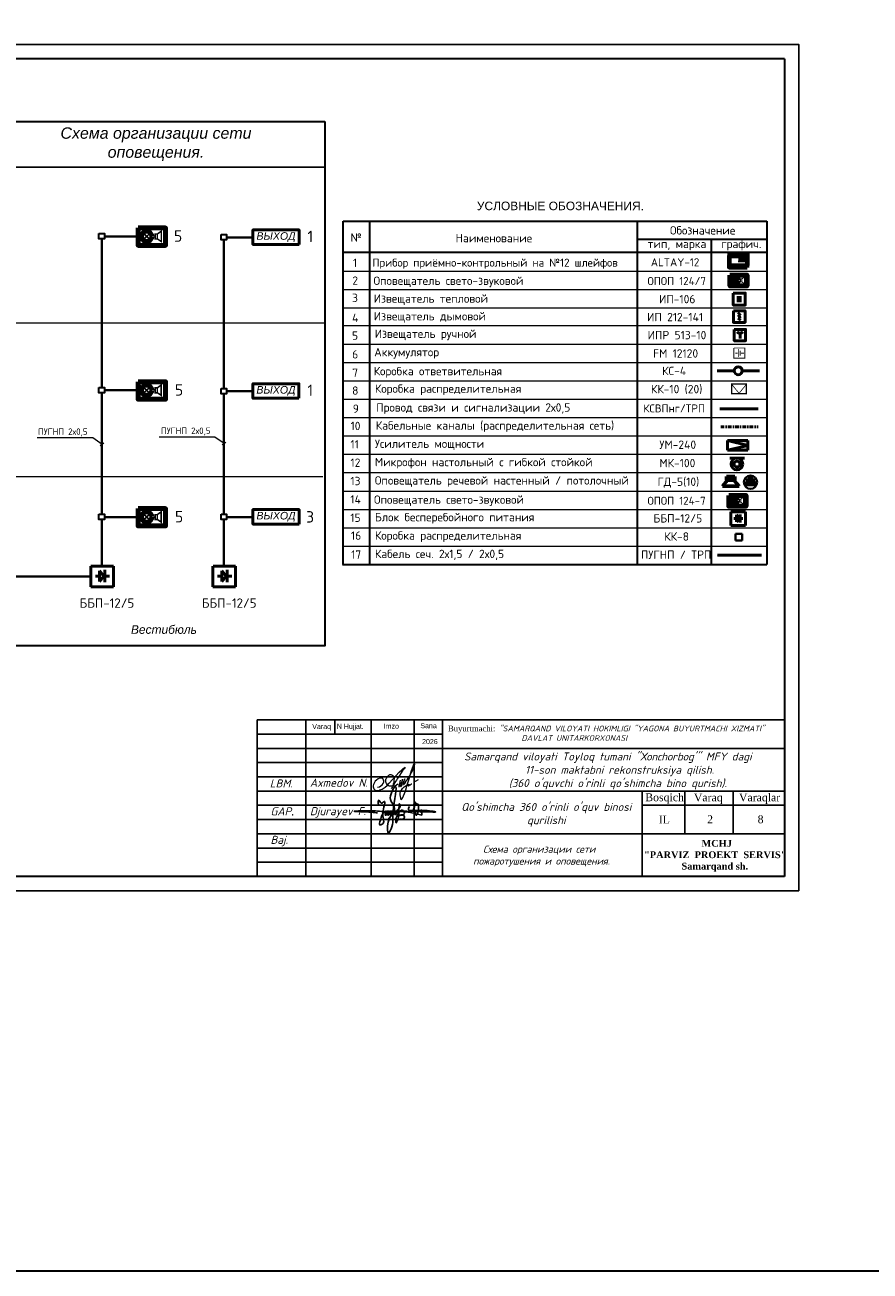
# Model space of a CAD drawing. Header units: millimetres. Extents: x 1114507 to 93926427, y 174473 to 817039.
# Tile 82 of 256: x 1582603 to 1612253, y 455604 to 499334. Entities that reach past the tile are written whole.
import ezdxf

# ---------------------------------------------------------------- set-up
doc = ezdxf.new("R2010")
doc.units = ezdxf.units.MM
for name, pattern in [('ACAD_ISO02W100', [15, 12, -3]), ('HIDDEN2', [4.7625, 3.175, -1.5875]), ('штрихпунктирнаяX2', [50.8, 25.4, -12.7, 0, -12.7])]:
    doc.linetypes.add(name, pattern=pattern)
doc.layers.add('ОС', color=1, linetype='Continuous')
for name, color, linetype, lineweight in [('Пожарная сигнализация', 150, 'Continuous', 50), ('размеры', 12, 'Continuous', 15), ('Ф А С А Д', 250, 'Continuous', 15)]:
    doc.layers.add(name, color=color, linetype=linetype, lineweight=lineweight)
doc.styles.add('arial', font='arial.ttf', dxfattribs={"height": 300})
doc.styles.add('IsoK', font='isocpeui.ttf')
doc.styles.get("Standard").update_dxf_attribs({"font": 'isocpeui.ttf'})
doc.styles.add('WMF-Times New Roman0', font='times.ttf')
doc.styles.add('ńňčëü1', font='isocpeui.ttf', dxfattribs={"height": 350})

# ---------------------------------------------------------------- blocks, each defined once
blk = doc.blocks.new('ььь')
at = {"color": 5, "lineweight": 50}
blk.add_line((1264322, -815359), (1264322, -815659), dxfattribs=at)
blk.add_lwpolyline([(1264004, -815157), (1264626, -815157), (1264626, -815781), (1264004, -815781)], close=True, dxfattribs=at)
blk.add_arc((1264321, -815150), 209, 221.0053, 319.58011, dxfattribs=at)
blk = doc.blocks.new('Тепл.датчик')
at = {"color": 5, "linetype": 'ByBlock', "lineweight": 80, "ltscale": 25}
blk.add_line((-533430, -356154), (-533430, -356466), dxfattribs=at)
at = {"color": 5, "lineweight": 50}
blk.add_lwpolyline([(-533744, -355997), (-533122, -355997), (-533122, -356621), (-533744, -356621)], close=True, dxfattribs=at)
blk = doc.blocks.new('Дым.датчик')
at = {"color": 5, "lineweight": 60}
for p, q in [((48, 181), (-44, 91)), ((-44, 91), (46, -92)), ((46, -92), (-44, -182))]:
    blk.add_line(p, q, dxfattribs=at)
at = {"color": 5, "lineweight": 50}
blk.add_lwpolyline([(-310, 309), (312, 309), (312, -315), (-310, -315)], close=True, dxfattribs=at)
blk = doc.blocks.new('11')
at = {"color": 116, "lineweight": 60}
for p, q in [((3816312, 1696436), (3816568, 1696140)), ((3816312, 1696436), (3817112, 1696436)), ((3817112, 1696436), (3816879, 1696140)), ((3816527, 1695975), (3816527, 1696140)), ((3816919, 1696140), (3816527, 1696140)), ((3816920, 1695975), (3816527, 1695975)), ((3816919, 1696140), (3816920, 1695975))]:
    blk.add_line(p, q, dxfattribs=at)
at = {"color": 116, "lineweight": 40}
blk.add_line((3817020, 1696436), (3817020, 1696436), dxfattribs=at)
blk = doc.blocks.new('ОПОП пс')
at = {"color": 5, "lineweight": 80, "ltscale": 5}
blk.add_lwpolyline([(-8, 12), (794, 12), (794, -497), (-8, -497)], close=True, dxfattribs=at)
at = {"color": 5, "lineweight": 20, "ltscale": 0.5, "const_width": 45}
blk.add_lwpolyline([(241, -235), (241, -235), (351, -130), (133, -339)], dxfattribs=at)
at = {"color": 5, "lineweight": 50, "ltscale": 0.5, "const_width": 45}
for points in [[(241, -235), (347, -340), (136, -129)], [(554, -165), (468, -165)], [(490, -166), (490, -311), (557, -311), (668, -384), (668, -82), (554, -165), (554, -311)]]:
    blk.add_lwpolyline(points, dxfattribs=at)
at = {"color": 5, "lineweight": 80, "ltscale": 0.5}
blk.add_circle((241, -235), 151, dxfattribs=at)
blk = doc.blocks.new('ОПОП соуэ')
at = {"color": 96, "lineweight": 80, "ltscale": 5}
blk.add_lwpolyline([(-8, 12), (794, 12), (794, -497), (-8, -497)], close=True, dxfattribs=at)
at = {"color": 96, "lineweight": 20, "ltscale": 0.5, "const_width": 45}
blk.add_lwpolyline([(241, -235), (241, -235), (351, -130), (133, -339)], dxfattribs=at)
at = {"color": 96, "lineweight": 50, "ltscale": 0.5, "const_width": 45}
for points in [[(241, -235), (347, -340), (136, -129)], [(554, -165), (468, -165)], [(490, -166), (490, -311), (557, -311), (668, -384), (668, -82), (554, -165), (554, -311)]]:
    blk.add_lwpolyline(points, dxfattribs=at)
at = {"color": 96, "lineweight": 80, "ltscale": 0.5}
blk.add_circle((241, -235), 151, dxfattribs=at)
blk = doc.blocks.new('ППК ОПС')
at = {"layer": 'ОС'}
blk.add_hatch(color=5, dxfattribs=at).paths.add_polyline_path([(-400, 42), (-400, -200), (0, -200), (0, 42)])
at = {"layer": 'ОС', "color": 5, "lineweight": 70}
blk.add_lwpolyline([(-400, 299), (400, 299), (400, -200), (-400, -200), (-400, 299)], dxfattribs=at)
at = {"layer": 'ОС', "color": 5}
blk.add_lwpolyline([(-400, -200), (-400, 42), (0, 42)], dxfattribs=at)
blk = doc.blocks.new('rgsxhy')
at = {"color": 5}
for points in [[(30159764, 9369979), (30160729, 9371976), (30160134, 9373086), (30160845, 9375073), (30160529, 9371279), (30160336, 9368855), (30159821, 9367832), (30159766, 9369571), (30165013, 9370643)], [(30158318, 9372237), (30158292, 9372259), (30158313, 9372993), (30158693, 9372536), (30159097, 9372756), (30158930, 9370820), (30158827, 9369247), (30158463, 9369143), (30158559, 9369856), (30159235, 9371184), (30159510, 9371288), (30159540, 9370947), (30159450, 9370679), (30159339, 9370650), (30159361, 9370924), (30159747, 9371281), (30159933, 9371214), (30159918, 9370984), (30159866, 9370709), (30159740, 9370650), (30159740, 9370910), (30160119, 9371295), (30160364, 9371221), (30160282, 9370791), (30160134, 9370702), (30160156, 9370902), (30160253, 9371169), (30160416, 9371266), (30160624, 9371251), (30160631, 9370947), (30160520, 9370739), (30160416, 9370746), (30160527, 9370999), (30160698, 9371199), (30160869, 9371251), (30161010, 9371117), (30161025, 9370828), (30160854, 9370717), (30160832, 9370976), (30160958, 9371184), (30161196, 9371429), (30161627, 9371986), (30161567, 9372349), (30161322, 9370056), (30161196, 9369744), (30161032, 9369450), (30160943, 9369915), (30161107, 9370464), (30161478, 9371132), (30161961, 9371429), (30162250, 9371221), (30162198, 9370761), (30161687, 9370666), (30161515, 9370590), (30161433, 9370590), (30162154, 9370635), (30162280, 9370516), (30162243, 9370197), (30162028, 9370012), (30161575, 9370012), (30161352, 9370012), (30161322, 9370071)], [(30163692, 9371398), (30163961, 9372626), (30163708, 9372145), (30164262, 9372436), (30164117, 9370650), (30164117, 9371236), (30164841, 9371318), (30164871, 9371483), (30164848, 9371138), (30165028, 9371176), (30165036, 9371416), (30165013, 9370643)], [(30158109, 9371020), (30157190, 9371107), (30154479, 9371260), (30157795, 9371310), (30158983, 9371230), (30160506, 9371280), (30167135, 9371184), (30164561, 9371384), (30162918, 9371683), (30163073, 9372004)]]:
    blk.add_spline(points, degree=3, dxfattribs=at)
blk = doc.blocks.new('rthtrh')
at = {"color": 5}
for p, q in [((1363834, 521118), (1363842, 521141)), ((1363834, 521086), (1363834, 521118)), ((1363834, 521056), (1363834, 521086)), ((1363840, 521035), (1363834, 521056)), ((1363842, 521141), (1363854, 521167)), ((1363854, 521167), (1363868, 521192)), ((1363868, 521192), (1363889, 521219)), ((1363889, 521219), (1363907, 521234)), ((1363907, 521234), (1363927, 521243)), ((1363927, 521243), (1363940, 521249)), ((1363940, 521249), (1363965, 521249)), ((1363965, 521249), (1363988, 521244)), ((1363988, 521244), (1364013, 521227)), ((1364013, 521227), (1364030, 521204)), ((1364030, 521204), (1364039, 521185)), ((1364044, 521090), (1364037, 521043)), ((1364039, 521185), (1364046, 521147)), ((1364046, 521147), (1364044, 521090)), ((1364568, 521050), (1364689, 521123)), ((1363845, 521017), (1363840, 521035)), ((1363865, 520990), (1363845, 521017)), ((1363882, 520966), (1363865, 520990)), ((1363895, 520959), (1363882, 520966)), ((1363917, 520946), (1363895, 520959)), ((1363951, 520940), (1363917, 520946)), ((1363996, 520940), (1363951, 520940)), ((1364033, 520940), (1363996, 520940)), ((1364017, 520962), (1364016, 520946)), ((1364016, 520946), (1364016, 520940)), ((1364026, 520997), (1364017, 520962)), ((1364037, 521043), (1364026, 520997)), ((1364075, 520948), (1364033, 520940)), ((1364148, 520999), (1364075, 520948))]:
    blk.add_line(p, q, dxfattribs=at)
for points in [[(1363608, 520919), (1363661, 520924), (1363702, 520951), (1363738, 520975), (1363765, 521018), (1363780, 521059), (1363780, 521096), (1363765, 521122), (1363753, 521142), (1363714, 521156), (1363671, 521156), (1363631, 521136), (1363583, 521097), (1363555, 521074), (1363525, 521025), (1363511, 520984), (1363500, 520955), (1363500, 520930), (1363508, 520901), (1363515, 520870), (1363535, 520855), (1363555, 520841), (1363586, 520832), (1363613, 520832), (1363645, 520832), (1363675, 520843), (1363732, 520864), (1363761, 520883), (1363817, 520921), (1363863, 520963), (1363919, 521022), (1364179, 521312), (1364247, 521377), (1364282, 521405), (1364314, 521429), (1364336, 521443), (1364310, 521401), (1364279, 521361), (1364173, 521198), (1364133, 521139), (1364110, 521102), (1364087, 521068), (1364069, 521040), (1364047, 520995), (1364019, 520954), (1364007, 520925), (1363990, 520903), (1363970, 520879)], [(1364210, 521100), (1364186, 521015), (1364172, 520967), (1364172, 520940), (1364173, 520926), (1364179, 520925), (1364185, 520931), (1364202, 520956), (1364218, 520984), (1364240, 521027), (1364256, 521068), (1364272, 521125), (1364269, 521122), (1364225, 520990), (1364220, 520961), (1364220, 520944), (1364225, 520939), (1364232, 520939), (1364241, 520950), (1364248, 520960), (1364254, 520969), (1364260, 520978), (1364273, 520996), (1364281, 521008), (1364288, 521027), (1364309, 521073), (1364315, 521086), (1364332, 521126), (1364332, 521134), (1364327, 521134), (1364314, 521097), (1364294, 521040), (1364290, 521012), (1364293, 520997), (1364298, 520988), (1364308, 520988), (1364316, 520999), (1364326, 521014), (1364344, 521036), (1364351, 521047), (1364377, 521090), (1364389, 521112), (1364414, 521155), (1364449, 521203), (1364476, 521258), (1364523, 521332), (1364563, 521417), (1364583, 521493), (1364590, 521517), (1364590, 521527), (1364583, 521532), (1364571, 521532), (1364561, 521512), (1364541, 521459), (1364498, 521348), (1364434, 521131), (1364395, 520998), (1364377, 520936), (1364337, 520802), (1364282, 520678), (1364249, 520605), (1364238, 520588), (1364230, 520594), (1364226, 520615), (1364222, 520638), (1364214, 520663), (1364206, 520725), (1364206, 520774), (1364224, 520814), (1364265, 520883), (1364310, 520926), (1364364, 520959), (1364411, 520988), (1364432, 520996), (1364434, 520992), (1364431, 520979), (1364419, 520970), (1364414, 520960), (1364416, 520951), (1364423, 520951), (1364434, 520958), (1364443, 520964), (1364452, 520968), (1364474, 520975), (1364483, 520978), (1364492, 520986), (1364499, 520996), (1364503, 521002), (1364511, 521006), (1364511, 521006)]]:
    blk.add_lwpolyline(points, dxfattribs=at)

msp = doc.modelspace()

# ---------------------------------------------------------------- hatches: boundary and pattern name
at = {"lineweight": 50}
h = msp.add_hatch(color=96, dxfattribs=at)
h.paths.add_polyline_path([(1607252.3, 484748.4), (1607961.7, 484577.1), (1607961.7, 484748.4)])
h.paths.add_polyline_path([(1607961.7, 484405.8), (1607961.7, 484577.1), (1607252.3, 484405.8)])

# ---------------------------------------------------------------- linework, layer by layer
at = {"color": 5, "lineweight": 30}
for p, q in [((1609252.7, 498147.8, 0), (1569752.7, 498147.8, 0)), ((1609252.7, 498147.8, 0), (1609252.7, 469447.8, 0)), ((1609252.7, 469447.8, 0), (1569752.7, 469447.8, 0))]:
    msp.add_line(p, q, dxfattribs=at)
at = {"lineweight": 30}
for p, q in [((1593122.5, 495943.2, 0), (1593122.5, 494348.1, 0)), ((1593756.6, 492444.8, 0), (1593752.3, 480400.6, 0)), ((1593764.3, 492442, 0), (1608635.9, 492442, 0)), ((1594687.1, 492444.8, 0), (1594687.1, 480400.6, 0)), ((1604083.3, 492444.8, 0), (1604083.3, 480400.6, 0)), ((1608635.9, 492444.8, 0), (1608625.6, 480400.6, 0)), ((1608635.9, 491798.1, 0), (1604083.3, 491798.1, 0)), ((1606679.9, 491798.1, 0), (1606679.9, 480400.6, 0)), ((1593764.3, 491356.6, 0), (1608635.9, 491356.6, 0))]:
    msp.add_line(p, q, dxfattribs=at)
at = {"lineweight": 20}
for p, q in [((1593756.6, 490688.6, 0), (1608635.9, 490688.6, 0)), ((1593756.8, 490049.4, 0), (1608635.9, 490049.4, 0)), ((1593756.7, 489406.9, 0), (1608635.9, 489406.9, 0)), ((1593756.7, 488780.4, 0), (1608635.9, 488780.4, 0)), ((1593758.1, 488136.5, 0), (1608635.9, 488136.5, 0))]:
    msp.add_line(p, q, dxfattribs=at)
at = {"color": 5, "lineweight": 50, "ltscale": 0.5}
for p, q in [((1607490.2, 487199.5, 0), (1606889.9, 487199.5, 0)), ((1608369.9, 487199.5, 0), (1607769.5, 487199.5, 0)), ((1608328.2, 485862.8, 0), (1606978.2, 485862.8, 0))]:
    msp.add_line(p, q, dxfattribs=at)
at = {"color": 244, "linetype": 'штрихпунктирнаяX2', "lineweight": 50, "ltscale": 5}
msp.add_line((1607011.8, 485232.8, 0), (1608327.9, 485232.8, 0), dxfattribs=at)
at = {"color": 96, "lineweight": 50, "ltscale": 10.9}
for p, q in [((1607961.7, 484748.4, 0), (1607252.3, 484748.4, 0)), ((1607252.3, 484748.4, 0), (1607252.3, 484405.8, 0)), ((1607961.7, 484577.1, 0), (1607252.3, 484748.4, 0)), ((1607961.7, 484577.1, 0), (1607252.3, 484405.8, 0)), ((1607961.7, 484405.8, 0), (1607961.7, 484748.4, 0)), ((1607252.3, 484405.8, 0), (1607961.7, 484405.8, 0)), ((1607338.5, 484134, 0), (1607844.2, 484134, 0))]:
    msp.add_line(p, q, dxfattribs=at)
at = {"color": 96, "lineweight": 50, "ltscale": 0.5}
for p, q in [((1607366, 481770.8, -545.2), (1607366, 482245.4, -545.2)), ((1607369.5, 482245.4, -545.2), (1607883.5, 482245.4, -545.2)), ((1607472.6, 482016.9, -520.6), (1607569.5, 482016.9, -520.6)), ((1607569.5, 482141, -520.6), (1607569.5, 481891.9, -520.6)), ((1607667.5, 482016.9, -520.6), (1607569.5, 482141, -520.6)), ((1607569.5, 482141, -520.6), (1607667.5, 482016.9, -520.6)), ((1607569.5, 481891.9, -520.6), (1607667.5, 482016.9, -520.6)), ((1607667.5, 482016.9, -520.6), (1607793.6, 482016.9, -520.6)), ((1607690.7, 482016.9, -520.6), (1607690.7, 482158.4, -520.6)), ((1607690.7, 482158.4, -520.6), (1607690.7, 481877.3, -520.6)), ((1607793.6, 482016.9, -520.6), (1607690.7, 482016.9, -520.6)), ((1607883.5, 482245.4, -545.2), (1607883.5, 481770.8, -545.2)), ((1607883.5, 481770.8, -545.2), (1607366, 481770.8, -545.2)), ((1584910.8, 479611.3, -208.4), (1584910.8, 480341.4, -208.4)), ((1584916.2, 480341.4, -208.4), (1585707, 480341.4, -208.4)), ((1585224, 480180.8, -170.5), (1585224, 479797.5, -170.5)), ((1585374.7, 479989.9, -170.5), (1585224, 480180.8, -170.5)), ((1585224, 480180.8, -170.5), (1585374.7, 479989.9, -170.5)), ((1585410.5, 479989.9, -170.5), (1585410.5, 480207.6, -170.5)), ((1585410.5, 480207.6, -170.5), (1585410.5, 479775.1, -170.5)), ((1585707, 480341.4, -208.4), (1585707, 479611.3, -208.4)), ((1589198.7, 479611.3, -208.4), (1589198.7, 480341.4, -208.4)), ((1589204.1, 480341.4, -208.4), (1589994.9, 480341.4, -208.4)), ((1589511.9, 480180.8, -170.5), (1589511.9, 479797.5, -170.5)), ((1589662.6, 479989.9, -170.5), (1589511.9, 480180.8, -170.5)), ((1589511.9, 480180.8, -170.5), (1589662.6, 479989.9, -170.5)), ((1589698.4, 479989.9, -170.5), (1589698.4, 480207.6, -170.5)), ((1589698.4, 480207.6, -170.5), (1589698.4, 479775.1, -170.5)), ((1589994.9, 480341.4, -208.4), (1589994.9, 479611.3, -208.4)), ((1585074.8, 479989.9, -170.5), (1585224, 479989.9, -170.5)), ((1585224, 479797.5, -170.5), (1585374.7, 479989.9, -170.5)), ((1585374.7, 479989.9, -170.5), (1585568.7, 479989.9, -170.5)), ((1585568.7, 479989.9, -170.5), (1585410.5, 479989.9, -170.5)), ((1589362.7, 479989.9, -170.5), (1589511.9, 479989.9, -170.5)), ((1589511.9, 479797.5, -170.5), (1589662.6, 479989.9, -170.5)), ((1589662.6, 479989.9, -170.5), (1589856.6, 479989.9, -170.5)), ((1589856.6, 479989.9, -170.5), (1589698.4, 479989.9, -170.5)), ((1585707, 479611.3, -208.4), (1584910.8, 479611.3, -208.4)), ((1589994.9, 479611.3, -208.4), (1589198.7, 479611.3, -208.4))]:
    msp.add_line(p, q, dxfattribs=at)
at = {"color": 96, "linetype": 'HIDDEN2', "lineweight": 50}
msp.add_line((1606884.8, 480730.6, 0), (1608441.4, 480730.6, 0), dxfattribs=at)
for p, q in [((1590752.7, 474947.8, 0), (1590752.7, 469447.8, 0)), ((1590752.7, 474947.8, 0), (1590752.7, 469447.8, 0)), ((1590752.7, 474947.8, 0), (1590752.7, 469447.8, 0)), ((1609252.7, 474947.8, 0), (1590752.7, 474947.8, 0)), ((1592452.7, 474947.8, 0), (1592452.7, 469447.8, 0)), ((1592452.7, 474947.8, 0), (1592452.7, 469447.8, 0)), ((1593472.4, 474947.8, 0), (1593472.4, 474447.8, 0)), ((1594752.7, 474947.8, 0), (1594752.7, 469447.8, 0)), ((1596252.7, 474947.8, 0), (1596252.7, 469447.8, 0)), ((1597252.7, 474947.8, 0), (1597252.7, 469447.8, 0)), ((1609252.7, 469447.8, 0), (1609252.7, 474947.8, 0)), ((1609252.7, 474947.8, 0), (1609252.7, 469447.8, 0)), ((1597252.7, 474447.8, 0), (1590752.7, 474447.8, 0)), ((1597252.7, 473947.8, 0), (1590752.7, 473947.8, 0)), ((1597252.7, 473947.8, 0), (1609252.7, 473947.8, 0)), ((1597252.7, 473447.8, 0), (1590752.7, 473447.8, 0)), ((1597252.7, 472947.8, 0), (1590752.7, 472947.8, 0)), ((1590752.7, 472447.8, 0), (1609252.7, 472447.8, 0)), ((1604252.7, 469447.8, 0), (1604252.7, 472447.8, 0)), ((1605752.7, 470947.8, 0), (1605752.7, 472447.8, 0)), ((1607452.7, 470947.8, 0), (1607452.7, 472447.8, 0)), ((1590752.7, 471947.8, 0), (1597252.7, 471947.8, 0)), ((1604252.7, 471947.8, 0), (1609252.7, 471947.8, 0)), ((1590752.7, 471447.8, 0), (1597252.7, 471447.8, 0)), ((1590752.7, 470947.8, 0), (1609252.7, 470947.8, 0)), ((1590752.7, 470447.8, 0), (1597252.7, 470447.8, 0)), ((1590752.7, 469947.8, 0), (1597252.7, 469947.8, 0))]:
    msp.add_line(p, q)
at = {"color": 0, "lineweight": 35, "ltscale": 100}
msp.add_lwpolyline([(1463063.6, 524213.4), (2027905.8, 524213.4), (2027905.8, 455603.6), (1463063.6, 455603.6)], close=True, dxfattribs=at)
at = {"color": 7, "lineweight": 30, "ltscale": 2, "elevation": 0}
msp.add_lwpolyline([(1582178.1, 494344.3), (1593122.5, 494348.1), (1593122.5, 477546), (1582178.1, 477546)], close=True, dxfattribs=at)
at = {"color": 5, "lineweight": 50, "ltscale": 0.5, "elevation": 0}
for points, const_width in [([(1607479.9, 487996.3), (1607861.5, 487996.3), (1607861.5, 487643.9), (1607477.3, 487643.9), (1607477.3, 487996.3)], 34.6), ([(1607522.3, 487819.8), (1607613.3, 487819.8)], 34.6), ([(1607644.6, 487959.2), (1607644.6, 487680.9)], 26.9), ([(1607700.7, 487906.2), (1607700.7, 487723.8)], 34.6), ([(1607729.5, 487818.8), (1607825.5, 487818.8)], 34.6)]:
    msp.add_lwpolyline(points, dxfattribs=dict(at, const_width=const_width))
at = {"color": 5, "lineweight": 50, "ltscale": 0.5}
msp.add_circle((1607629.9, 487199.5, 0), 139.7, dxfattribs=at)
at = {"color": 96, "lineweight": 50, "ltscale": 10.9}
for centre, radius in [((1607581.7, 483925.5, 0), 204.8), ((1607583.8, 483924, 0), 102.4)]:
    msp.add_circle(centre, radius, dxfattribs=at)
at = {"color": 96, "lineweight": 40, "ltscale": 30}
msp.add_circle((1608056.7, 483285.2, 0), 231.7, dxfattribs=at)
at = {"layer": 'Defpoints', "color": 3, "linetype": 'ByBlock', "elevation": 0}
msp.add_lwpolyline([(1567752.7, 468947.8), (1567752.7, 498647.8), (1609752.7, 498647.8), (1609752.7, 468947.8)], close=True, dxfattribs=at)
at = {"layer": 'Пожарная сигнализация', "color": 96, "lineweight": 40}
for p, q in [((1585297.9, 486612.2, 0), (1585297.9, 491826.4, 0)), ((1585391.1, 491912, 0), (1586573.3, 491912, 0)), ((1589583.4, 486578.1, 0), (1589583.4, 491792.3, 0)), ((1589678.9, 491877.9, 0), (1590604.1, 491877.9, 0)), ((1585297.9, 482163.7, 0), (1585297.9, 486427.8, 0)), ((1585389.1, 486513.5, 0), (1586571.2, 486513.5, 0)), ((1589583.4, 482162.3, 0), (1589583.4, 486393.8, 0)), ((1589676.9, 486479.4, 0), (1590602.1, 486479.4, 0)), ((1585298.3, 480341.4, 0), (1585298.3, 481979.4, 0)), ((1585390.7, 482065, 0), (1586572.8, 482065, 0)), ((1589586.1, 480341.4, 0), (1589586.1, 481978, 0)), ((1589678.6, 482063.6, 0), (1590603.8, 482063.6, 0)), ((1607528.8, 481480.7, 0), (1607528.8, 481245.8, 0)), ((1607528.8, 481480.7, 0), (1607763.7, 481480.7, 0)), ((1607763.7, 481245.8, 0), (1607763.7, 481480.7, 0)), ((1607528.8, 481245.8, 0), (1607763.7, 481245.8, 0)), ((1577070.9, 479976.4, 0), (1584910.8, 479976.4, 0))]:
    msp.add_line(p, q, dxfattribs=at)
at = {"layer": 'Пожарная сигнализация', "color": 7, "lineweight": 20, "ltscale": 5}
for p, q in [((1584986.9, 484845.4, 0), (1583028.2, 484845.4, 0)), ((1585309.5, 484614.9, 0), (1584986.9, 484845.4, 0)), ((1585373.4, 484661, 0), (1585245.7, 484568.8, 0)), ((1589266.8, 484869.9, 0), (1587308.1, 484869.9, 0)), ((1589589.5, 484639.5, 0), (1589266.8, 484869.9, 0)), ((1589653.4, 484685.6, 0), (1589525.6, 484593.4, 0))]:
    msp.add_line(p, q, dxfattribs=at)
at = {"layer": 'Пожарная сигнализация', "color": 96, "lineweight": 30, "elevation": 0}
for points in [[(1585200.8, 492010.7), (1585391.1, 492010.7), (1585391.1, 491826.4), (1585200.8, 491826.4)], [(1589488.5, 491976.6), (1589678.9, 491976.6), (1589678.9, 491792.3), (1589488.5, 491792.3)], [(1585198.8, 486612.2), (1585389.1, 486612.2), (1585389.1, 486427.8), (1585198.8, 486427.8)], [(1589486.5, 486578.1), (1589676.9, 486578.1), (1589676.9, 486393.8), (1589486.5, 486393.8)], [(1585200.4, 482163.7), (1585390.7, 482163.7), (1585390.7, 481979.4), (1585200.4, 481979.4)], [(1589488.2, 482162.3), (1589678.6, 482162.3), (1589678.6, 481978), (1589488.2, 481978)]]:
    msp.add_lwpolyline(points, close=True, dxfattribs=at)
at = {"layer": 'Пожарная сигнализация', "color": 96, "ltscale": 10.9, "elevation": 0}
for points in [[(1592219.6, 491634.1), (1592219.6, 492141.7), (1590604.1, 492141.7), (1590604.1, 491634.1)], [(1592217.6, 486235.6), (1592217.6, 486743.2), (1590602.1, 486743.2), (1590602.1, 486235.6)], [(1592219.3, 481819.8), (1592219.3, 482327.4), (1590603.8, 482327.4), (1590603.8, 481819.8)]]:
    msp.add_lwpolyline(points, close=True, dxfattribs=at)
at = {"layer": 'Пожарная сигнализация', "color": 7, "lineweight": 20, "ltscale": 0.5, "const_width": 47.4, "elevation": 0}
msp.add_lwpolyline([(1607394.4, 486727.8), (1607917, 486727.8), (1607917, 486396.9), (1607394.4, 486396.9), (1607394.4, 486727.8)], dxfattribs=at)
at = {"layer": 'Пожарная сигнализация', "color": 0, "lineweight": 20, "const_width": 26.4, "elevation": 0}
for points in [[(1607394.4, 486727.8), (1607666.8, 486393.5)], [(1607649.1, 486396.9), (1607921, 486731.5)]]:
    msp.add_lwpolyline(points, dxfattribs=at)
at = {"layer": 'размеры', "color": 0, "lineweight": 30}
for p, q in [((1570289.4, 495943.2, 0), (1593122.5, 495943.2, 0)), ((1593748.5, 480400.6, 0), (1608625.6, 480400.6, 0))]:
    msp.add_line(p, q, dxfattribs=at)
at = {"layer": 'размеры', "color": 0, "lineweight": 20}
for p, q in [((1570289.4, 488883.7, 0), (1593122.5, 488883.7, 0)), ((1593757.5, 484911.1, 0), (1608634.5, 484911.1, 0)), ((1593757.7, 484266.7, 0), (1608634.8, 484266.7, 0)), ((1570215.9, 483483.2, 0), (1593049, 483483.2, 0)), ((1593754.7, 483622.4, 0), (1608631.7, 483622.4, 0)), ((1593753.3, 482978, 0), (1608630.3, 482978, 0)), ((1593751.9, 482333.6, 0), (1608628.9, 482333.6, 0)), ((1593750.4, 481689.3, 0), (1608627.5, 481689.3, 0)), ((1593748.8, 481044.9, 0), (1608625.8, 481044.9, 0))]:
    msp.add_line(p, q, dxfattribs=at)
at = {"layer": 'размеры', "color": 0}
for p, q in [((1593759, 487486.2, 0), (1608635.9, 487486.2, 0)), ((1593758.9, 486843.7, 0), (1608635.9, 486843.7, 0)), ((1593760.3, 486199.8, 0), (1608635.9, 486199.8, 0)), ((1593758.9, 485555.4, 0), (1608635.9, 485555.4, 0))]:
    msp.add_line(p, q, dxfattribs=at)

# ---------------------------------------------------------------- block references
at = {"color": 1, "lineweight": 13, "ltscale": 100}
for p, xscale, yscale, zscale in [((1586585.1, 492194.9, 0), 1.2, 1.2, 1.2), ((1586583.1, 486796.4, 0), 1.2, 1.2, 1.2), ((1607302.1, 482816.9, 0), 0.7560000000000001, 0.7560000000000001, 0.7560000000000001), ((1586584.6, 482347.9, 0), 1.2, 1.2, 1.2)]:
    msp.add_blockref('ОПОП соуэ', p, dxfattribs=dict(at, xscale=xscale, yscale=yscale, zscale=zscale))
at = {"color": 5, "lineweight": 50, "ltscale": 5, "xscale": 0.8, "yscale": 0.8, "zscale": 0.8, "rotation": 180}
for p in [(1607626.7, 491063.5, 0), (1607638, 491132.6, 0)]:
    msp.add_blockref('ППК ОПС', p, dxfattribs=at)
at = {"color": 5, "lineweight": 50, "ltscale": 5, "xscale": 0.75, "yscale": 0.75, "zscale": 0.75}
msp.add_blockref('ОПОП пс', (1607342.3, 490545.1, 0), dxfattribs=at)
at = {"linetype": 'ByBlock', "lineweight": 25, "ltscale": 25, "xscale": 0.6720000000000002, "yscale": 0.6720000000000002, "zscale": 0.6720000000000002}
msp.add_blockref('Тепл.датчик', (1966129.6, 729154.4, 0), dxfattribs=at)
at = {"color": 5, "lineweight": 15}
for name, p, xscale, yscale, zscale in [('Дым.датчик', (1607663, 489098.5, 0), 0.6574039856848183, 0.6574039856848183, 0.6574039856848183), ('ььь', (802316.4, 1007902, 0), 0.6370000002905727, 0.6370000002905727, 0.6370000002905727)]:
    msp.add_blockref(name, p, dxfattribs=dict(at, xscale=xscale, yscale=yscale, zscale=zscale))
at = {"color": 96, "lineweight": 15, "rotation": 180}
for p, xscale, yscale, zscale in [((4412653.2, 1730025, 0), 0.7349999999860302, 0.7349999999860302, 0.7349999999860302), ((3366803.1, 1264920, 0), 0.4608000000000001, 0.4608000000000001, 0.4608000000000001)]:
    msp.add_blockref('11', p, dxfattribs=dict(at, xscale=xscale, yscale=yscale, zscale=zscale))
at = {"lineweight": 9, "xscale": 0.2250350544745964, "yscale": 0.2250350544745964, "zscale": 0.2250350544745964}
msp.add_blockref('rgsxhy', (-5191659.5, -1637123, 0), dxfattribs=at)
at = {"layer": 'Ф А С А Д', "xscale": 1.33529119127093, "yscale": 1.33529119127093, "zscale": 1.33529119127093}
msp.add_blockref('rthtrh', (-225846.9, -222991.3, 0), dxfattribs=at)

# ---------------------------------------------------------------- texts
at = {"color": 5, "lineweight": 50, "insert": (1587201, 495148, 0), "char_height": 400, "width": 9925.898, "attachment_point": 5, "style": 'IsoK'}
msp.add_mtext('{\\fArial|b0|i1|c204|p34;\\C256;\\c0;Схема организации сети\\Pоповещения.}', dxfattribs=at)
at = {"attachment_point": 1}
for s, insert, char_height, width in [('{\\fISOCPEUR|b0|i0|c204|p34;№}', (1594028.4, 492019.5, 0), 293.25, 1500.448), ('{\\fISOCPEUR|b0|i0|c204|p34;Наименование}', (1597710, 491998, 0), 293.25, 1500.448), ('{\\fISOCPEUR|b0|i0|c204|p34;Обозначение}', (1605232.8, 492270.4, 0), 293.25, 2349.994), ('{\\fISOCPEUR|b0|i0|c204|p34;графич.}', (1607026.7, 491795.7, 0), 293.25, 2349.994), ('{\\fISOCPEUR|b0|i0|c204|p34;1}', (1594108.4, 491131.6, 0), 293.25, 1500.448), ('{\\fISOCPEUR|b0|i0|c204|p34;2}', (1594089.3, 490508.4, 0), 293.25, 1500.448), ('{\\fISOCPEUR|b0|i0|c204|p34;Оповещатель свето-звуковой}', (1594832.8, 490503.2, 0), 293.25, 9206.149), ('{\\fISOCPEUR|b0|i0|c204|p34;3}', (1594081.1, 489901.9, 0), 293.25, 1500.448), ('{\\fISOCPEUR|b0|i0|c204|p34;Извещатель\\fISOCPEUR|b0|i0|c238|p34; \\fISOCPEUR|b0|i0|c204|p34;тепловой}', (1594838.2, 489878.4, 0), 293.25, 9206.149), ('{\\fISOCPEUR|b0|i0|c204|p34;ИП-106}', (1604850.5, 489858.6, 0), 293.25, 2599.538), ('{\\fISOCPEUR|b0|i0|c204|p34;4}', (1594081.1, 489202.7, 0), 293.25, 1500.448), ('{\\fISOCPEUR|b0|i0|c204|p34;Извещатель\\fISOCPEUR|b0|i0|c238|p34; \\fISOCPEUR|b0|i0|c204|p34;дымовой}', (1594842.8, 489259.3, 0), 293.25, 9206.149), ('{\\fISOCPEUR|b0|i0|c204|p34;ИП 212-141}', (1604430.7, 489228.3, 0), 293.25, 2599.538), ('{\\fISOCPEUR|b0|i0|c204|p34;Извещатель\\fISOCPEUR|b0|i0|c238|p34; \\fISOCPEUR|b0|i0|c204|p34;ручной}', (1594873.6, 488643.4, 0), 293.25, 9206.149), ('{\\fISOCPEUR|b0|i0|c204|p34;ИПР 513-10}', (1604449.8, 488595.3, 0), 293.25, 2599.538), ('{\\fISOCPEUR|b0|i0|c204|p34;Аккумулятор}', (1594856.3, 487998.5, 0), 293.25, 9206.149), ('{\\fISOCPEUR|b0|i0|c238|p34;FM 12\\fISOCPEUR|b0|i0|c204|p34;12\\fISOCPEUR|b0|i0|c238|p34;0}', (1604642.2, 487951.2, 0), 293.25, 2599.538), ('{\\fISOCPEUR|b0|i0|c204|p34;Коробка\\fISOCPEUR|b0|i0|c238|p34; \\fISOCPEUR|b0|i0|c204|p34;ответвительная}', (1594837.4, 487330.6, 0), 293.25, 9206.149), ('{\\fISOCPEUR|b0|i0|c204|p34;КС\\fISOCPEUR|b0|i0|c238|p34;-4}', (1604957.7, 487339.6, 0), 293.25, 2599.538), ('{\\fISOCPEUR|b0|i0|c204|p34;Коробка\\fISOCPEUR|b0|i0|c238|p34; \\fISOCPEUR|b0|i0|c204|p34;распределительная}', (1594880.5, 486717, 0), 293.25, 9206.149), ('{\\fISOCPEUR|b0|i0|c204|p34;КК\\fISOCPEUR|b0|i0|c238|p34;-\\fISOCPEUR|b0|i0|c204|p34;10 (20)}', (1604564.5, 486700.5, 0), 293.25, 2599.538), ('{\\fISOCPEUR|b0|i0|c204|p34;8}', (1594081.1, 486648.5, 0), 293.25, 1500.448), ('{\\fISOCPEUR|b0|i0|c204|p34;9}', (1594104, 486013.4, 0), 293.25, 1500.448), ('{\\fISOCPEUR|b0|i0|c204|p34;Провод связи и сигнализации 2х0,5}', (1594926.5, 486056, 0), 293.25, 9206.149), ('{\\fISOCPEUR|b0|i0|c204|p34;КСВПнг/ТРП}', (1604298.8, 486016.9, 0), 280, 2599.538), ('{\\fISOCPEUR|b0|i0|c204|p34;10}', (1594026.4, 485408.2, 0), 293.25, 1500.448), ('{\\fISOCPEUR|b0|i0|c204|p34;Кабельные каналы (распределительная сеть)}', (1594910.1, 485423.5, 0), 293.25, 9206.149), ('{\\fISOCPEUR|b0|i0|c204|p34;11}', (1594024.9, 484763.9, 0), 293.25, 1500.448), ('{\\fISOCPEUR|b0|i0|c204|p34;Усилитель мощности }', (1594880.5, 484784.3, 0), 293.25, 9206.149), ('{\\fISOCPEUR|b0|i0|c204|p34;УМ-240}', (1604861.6, 484749.9, 0), 293.25, 2599.538), ('{\\fISOCPEUR|b0|i0|c204|p34;12}', (1594025.2, 484119.5, 0), 293.25, 1500.448), ('{\\fISOCPEUR|b0|i0|c204|p34;Микрофон настольный с гибкой стойкой}', (1594880.5, 484140, 0), 293.25, 9206.149), ('{\\fISOCPEUR|b0|i0|c204|p34;МК-100}', (1604861.6, 484105.5, 0), 293.25, 2599.538), ('{\\fISOCPEUR|b0|i0|c204|p34;13}', (1594022.1, 483475.1, 0), 293.25, 1500.448), ('{\\fISOCPEUR|b0|i0|c204|p34;Оповещатель речевой настенный / потолочный}', (1594880.5, 483495.6, 0), 293.25, 8952.975), ('{\\fISOCPEUR|b0|i0|c204|p34;ГД-5(10)}', (1604796.3, 483450.6, 0), 293.25, 2599.538), ('{\\fISOCPEUR|b0|i0|c204|p34;14}', (1594020.7, 482830.8, 0), 293.25, 1500.448), ('{\\fISOCPEUR|b0|i0|c204|p34;Оповещатель свето-звуковой}', (1594850.5, 482822.1, 0), 293.25, 9206.149), ('{\\fISOCPEUR|b0|i0|c204|p34;15}', (1594019.3, 482186.4, 0), 293.25, 1500.448), ('{\\fISOCPEUR|b0|i0|c204|p34;Блок бесперебойного питания}', (1594880.5, 482206.9, 0), 293.25, 9206.149), ('{\\fISOCPEUR|b0|i0|c204|p34;ББП-12/5}', (1604652.2, 482164.6, 0), 293.25, 2599.538), ('{\\fISOCPEUR|b0|i0|c204|p34;16}', (1594041.3, 481559.4, 0), 293.25, 1500.448), ('{\\fISOCPEUR|b0|i0|c204|p34;Коробка\\fISOCPEUR|b0|i0|c238|p34; \\fISOCPEUR|b0|i0|c204|p34;распределительная}', (1594880.5, 481562.5, 0), 293.25, 9206.149), ('{\\fISOCPEUR|b0|i0|c204|p34;КК\\fISOCPEUR|b0|i0|c238|p34;-\\fISOCPEUR|b0|i0|c204|p34;8}', (1605031.2, 481528.1, 0), 293.25, 2599.538), ('{\\fISOCPEUR|b0|i0|c204|p34;17}', (1594047.1, 480895.3, 0), 293.25, 1500.448), ('{\\fISOCPEUR|b0|i0|c204|p34;Кабель сеч. 2х1,5 / 2х0,5}', (1594880.5, 480918.2, 0), 293.25, 9206.149), ('{\\fISOCPEUR|b0|i0|c204|p34;ПУГНП / ТРП }', (1604214.9, 480889.4, 0), 293.25, 2599.538), ('{\\C1;LBM.}', (1591192.4, 472856.5, 0), 282.86, 1251.396), ('{\\fTimes New Roman|b0|i0|c204|p18;Bosqich}', (1604365.2, 472366.3, 0), 274.074, 1251.396), ('{\\fTimes New Roman|b0|i0|c204|p18;Varaq}', (1606070.7, 472362.1, 0), 274.074, 1251.396), ('{\\fTimes New Roman|b0|i0|c204|p18;Varaqlar}', (1607652.3, 472362.8, 0), 274.074, 1251.396), ('{\\C1;GAP\\fTimes New Roman|b0|i0|c204|p18;.}', (1591217, 471878.2, 0), 282.857, 1251.396), ('Djurayev F.', (1592599.9, 471883.6, 0), 282.857, 2152.774), ('{\\fTimes New Roman|b0|i0|c204|p18;IL}', (1604840.1, 471584.2, 0), 274.074, 1251.396), ('{\\fTimes New Roman|b0|i0|c0|p18;2}', (1606536.9, 471594.8, 0), 274.074, 1251.396), ('{\\fTimes New Roman|b0|i0|c0|p18;8}', (1608309.3, 471594.8, 0), 274.074, 1251.396), ('{\\C1;Baj.}', (1591217, 470878.2, 0), 282.86, 1251.396)]:
    msp.add_mtext(s, dxfattribs=dict(at, insert=insert, char_height=char_height, width=width))
at = {"lineweight": 20, "insert": (1604448.4, 491798.1, 0), "char_height": 293.25, "width": 2349.994, "attachment_point": 1}
msp.add_mtext('{\\fISOCPEUR|b0|i0|c204|p34;тип, марка}', dxfattribs=at)
at = {"color": 0, "lineweight": 20, "char_height": 329.062, "width": 2069.378, "attachment_point": 1}
for insert in [(1584520, 479209.7, 409.7), (1588807.9, 479209.7, 409.7)]:
    msp.add_mtext('{\\fISOCPEUR|b0|i0|c204|p34;ББП-12/5}', dxfattribs=dict(at, insert=insert))
at = {"linetype": 'ACAD_ISO02W100', "lineweight": 5, "ltscale": 70, "char_height": 176.79, "attachment_point": 1, "style": 'arial'}
for s, insert in [('Varaq', (1592682, 474801.9, 0)), ('N Hujjat.', (1593544.7, 474808.6, 0)), ('Imzo', (1595191.2, 474815.6, 0)), ('Sana', (1596474.9, 474830.5, 0)), ('2026', (1596536.2, 474273.2, 0))]:
    msp.add_mtext(s, dxfattribs=dict(at, insert=insert))
at = {"style": 'WMF-Times New Roman0'}
for s, insert, char_height, width, attachment_point in [('Buyurtmachi:{\\fISOCPEUR|b0|i1|c204|p34; "SAMARQAND VILOYATI HOKIMLIGI "YAGONA\\fISOCPEUR|b0|i1|c0|p34; \\fISOCPEUR|b0|i1|c204|p34;BUYURTMACHI XIZMATI" \\fISOCPEUR|b0|i1|c0|p34;\\P                   \\fISOCPEUR|b0|i1|c204|p34;DAVLAT UNITARKORXONASI}', (1597445.6, 474477, 21081.1), 200, 11807.079, 4), ('\\pi924.6356;{\\fISOCPEUR|b0|i1|c0|p34;Samarqand viloyati Toyloq tumani "\\fISOCPEUR|b0|i1|c204|p34;Хо\\fISOCPEUR|b0|i1|c0|p34;n\\fISOCPEUR|b0|i1|c204|p34;с\\fISOCPEUR|b0|i1|c0|p34;h\\fISOCPEUR|b0|i1|c204|p34;о\\fISOCPEUR|b0|i1|c0|p34;rb\\fISOCPEUR|b0|i1|c204|p34;о\\fISOCPEUR|b0|i1|c0|p34;g\'" \\fISOCPEUR|b0|i1|c204|p34;М\\fISOCPEUR|b0|i1|c0|p34;FY dagi\\P            11-son maktabni rekonstruksiya qilish. \\P\\pi0;              (360 o\'quvchi o\'rinli qo\'shimcha bino qurish).}', (1550085.7, 473151.5, 0), 280, 25248.265, 4), ('\\pi924.6356;{\\fISOCPEUR|b0|i1|c0|p34;Samarqand viloyati Toyloq tumani "\\fISOCPEUR|b0|i1|c204|p34;Хо\\fISOCPEUR|b0|i1|c0|p34;n\\fISOCPEUR|b0|i1|c204|p34;с\\fISOCPEUR|b0|i1|c0|p34;h\\fISOCPEUR|b0|i1|c204|p34;о\\fISOCPEUR|b0|i1|c0|p34;rb\\fISOCPEUR|b0|i1|c204|p34;о\\fISOCPEUR|b0|i1|c0|p34;g\'" \\fISOCPEUR|b0|i1|c204|p34;М\\fISOCPEUR|b0|i1|c0|p34;FY dagi\\P            11-son maktabni rekonstruksiya qilish. \\P\\pi0;              (360 o\'quvchi o\'rinli qo\'shimcha bino qurish).}', (1597085.7, 473151.5, 0), 280, 25248.265, 4), ('{\\fISOCPEUR|b0|i1|c0|p34;Axmedov N.}', (1592599.9, 472883.6, 0), 282.857, 3416.244, 1), ("\\pt2436.8176;{\\fISOCPEUR|b0|i1|c0|p34;Qo'shimcha 360 o'rinli o'quv binosi qurilishi}", (1600893.2, 472032.9, 0), 280, 5963.158, 2), ('\\pi2577.7728;{\\fTimes New Roman|b1|i0|c204|p18;\\C0;MCHJ\\P\\pi563.1768;\\C1;"PARVIZ  PROEKT  SERVIS"\\C0;\\P\\pi1876.6728;Samarqand sh.\\C256; }', (1556760.3, 470733.8, 0), 240, 5957.741, 1), ('\\pi2577.7728;{\\fTimes New Roman|b1|i0|c204|p18;\\C0;MCHJ\\P\\pi563.1768;\\C1;"PARVIZ  PROEKT  SERVIS"\\C0;\\P\\pi1876.6728;Samarqand sh.\\C256; }', (1603760.3, 470733.8, 0), 240, 5957.741, 1)]:
    msp.add_mtext(s, dxfattribs=dict(at, insert=insert, char_height=char_height, width=width, attachment_point=attachment_point))
at = {"color": 0, "lineweight": 0, "ltscale": 100, "width": 6350.37, "attachment_point": 5, "style": 'ńňčëü1'}
for s, insert, char_height in [('Схема организации сети  пожаротушения и оповещения.', (1600725.4, 470167.4, 0), 250), ('\\pi793.719;Общие данные.', (1553457.6, 470125.6, 0), 270)]:
    msp.add_mtext(s, dxfattribs=dict(at, insert=insert, char_height=char_height))
at = {"layer": 'Пожарная сигнализация', "color": 7, "lineweight": 20, "attachment_point": 1}
for s, insert, char_height, width in [('{\\fArial|b0|i0|c204|p34;УСЛОВНЫЕ ОБОЗНАЧЕНИЯ.}', (1598458.9, 493133.2, 0), 300, 7833.17), ('{\\fISOCPEUR|b0|i0|c204|p34;5}', (1587830.7, 492123.9, 0), 400, 484.097), ('{\\fISOCPEUR|b0|i0|c204|p34;1}', (1592515.2, 492112.2, 0), 400, 484.097), ('{\\fISOCPEUR|b0|i0|c204|p34;Прибор приёмно-контрольный на №12 шлейфов}', (1594794.3, 491131.6, 0), 280, 9613.718), ('{\\fISOCPEUR|b0|i0|c204|p34;ALTAY-12}', (1604562.2, 491145.3, 0), 280, 1656.89), ('{\\fISOCPEUR|b0|i0|c204|p34;ОПОП 124/7}', (1604444.7, 490486.2, 0), 280, 2047.143), ('{\\fISOCPEUR|b0|i0|c204|p34;5}', (1587863.6, 486725.3, 0), 400, 484.097), ('{\\fISOCPEUR|b0|i0|c204|p34;1}', (1592513.2, 486713.6, 0), 400, 484.097), ('{\\fISOCPEUR|b0|i0|c204|p34;ПУГНП 2х0,5}', (1583061.5, 485174.9, 0), 227.5, 1830.362), ('{\\fISOCPEUR|b0|i0|c204|p34;ПУГНП 2х0,5}', (1587376.8, 485206.1, 0), 227.5, 1793.278), ('{\\fISOCPEUR|b0|i0|c204|p34;ОПОП 124-7}', (1604444.7, 482775.6, 0), 280, 2047.143), ('{\\fISOCPEUR|b0|i0|c204|p34;5}', (1587865.1, 482276.9, 0), 400, 484.097), ('{\\fISOCPEUR|b0|i0|c204|p34;3}', (1592465.7, 482269.7, 0), 400, 484.097), ('{\\fArial|b0|i1|c204|p34;\\C0; \\H0.92308x;Вестибюль}', (1586197.3, 478266.4, 0), 325, 4198.162)]:
    msp.add_mtext(s, dxfattribs=dict(at, insert=insert, char_height=char_height, width=width))
at = {"layer": 'Пожарная сигнализация', "color": 96, "lineweight": 15, "char_height": 265.302, "width": 1615.546, "attachment_point": 5}
for insert in [(1591411.9, 491887.9, 0), (1591409.8, 486489.4, 0), (1591411.5, 482073.6, 0)]:
    msp.add_mtext('\\pt11627.12545;{\\fArial|b0|i1|c204|p34;ВЫХОД}', dxfattribs=dict(at, insert=insert))
at = {"layer": 'размеры', "color": 0, "char_height": 293.25, "width": 1500.448, "attachment_point": 1}
for s, insert in [('{\\fISOCPEUR|b0|i0|c204|p34;5}', (1594078, 488577.7, 0)), ('{\\fISOCPEUR|b0|i0|c204|p34;6}', (1594083.3, 487920.3, 0)), ('{\\fISOCPEUR|b0|i0|c204|p34;7}', (1594084.7, 487276.3, 0))]:
    msp.add_mtext(s, dxfattribs=dict(at, insert=insert))

doc.saveas('drawing.dxf')
